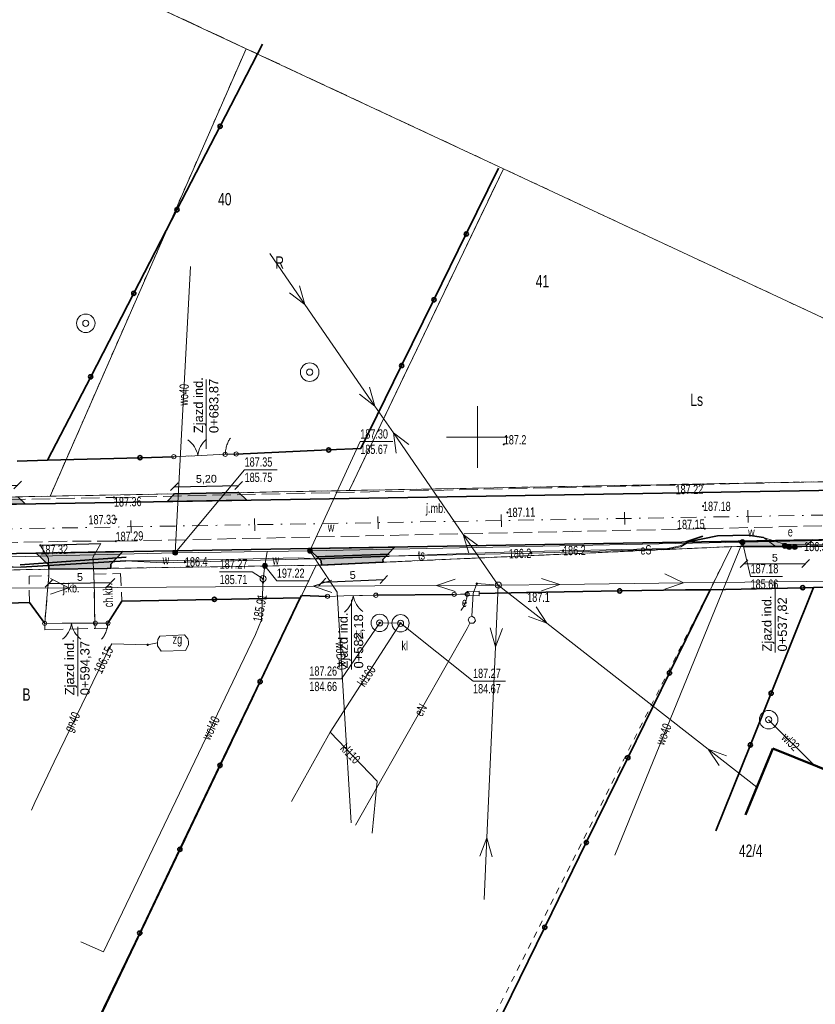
# Model space of a CAD drawing. Header units: millimetres. Extents: x 1024 to 29474, y -14562 to 6512.
# Tile 67 of 83: x 26180 to 26245, y 3019 to 3099. Entities that reach past the tile are written whole.
import ezdxf
from ezdxf.enums import TextEntityAlignment as Align

# ---------------------------------------------------------------- set-up
doc = ezdxf.new("R2010")
doc.units = ezdxf.units.MM
for name, pattern in [('1', [0]), ('2_OTKC', [1.5, 1, -0.5]), ('2_OTKJ', [2, 1.5, -0.5]), ('2_OTKK', [0]), ('3_EGBU_A', [0]), ('4_SUEP_A', [0]), ('4_SUES', [0]), ('4_SUGP', [0]), ('4_SUGV', [0]), ('4_SUKM', [0]), ('4_SUKP', [0]), ('4_SULO', [0]), ('4_SUTP_A', [0]), ('4_SUWP', [0]), ('DASHDOT', [25.4, 12.7, -6.35, 0, -6.35]), ('EGDE', [0]), ('EGKK', [2, 1.5, -0.5]), ('EGUG', [1, 0.5, -0.5])]:
    doc.linetypes.add(name, pattern=pattern)
for name, color, linetype, lineweight in [('D.O. Kilometraż', 250, 'Continuous', 20), ('D.O. Kr 15x30', 7, 'Continuous', 35), ('D.O. ob 8x30', 4, 'Continuous', 25), ('D.O. opornik 12x25', 1, 'Continuous', 35), ('D.O. oś pikieta', 250, 'DASHDOT', 20), ('D.O. wymiarowanie', 7, 'Continuous', 15), ('Dzialki', 7, 'EGDE', 18), ('EGBB_L_0', 7, '3_EGBU_A', 50), ('Kontury', 3, 'EGKK', 18), ('Numery_dzialek', 7, 'Continuous', 9), ('Numery_uzytkow', 3, 'Continuous', 9), ('OTK_E_T_0', 7, 'Continuous', 0), ('OTK_E_T_1', 7, 'Continuous', 0), ('OTK_L_0', 7, '2_OTKJ', 18), ('OTK_L_1', 7, '2_OTKK', 25), ('OTK_L_2', 7, '2_OTKC', 18), ('OTO_L_0', 7, 'Continuous', 35), ('OTO_L_1', 7, 'Continuous', 18), ('OTO_L_2', 7, 'Continuous', 18), ('OTR_T_0', 7, 'Continuous', 18), ('OTR_T_1', 7, 'Continuous', 18), ('Podzial_sekcyjny_krzyze', 7, '1', 18), ('SUE_E_T_1', 1, 'Continuous', 0), ('SUE_E_T_3', 1, 'Continuous', 0), ('SUE_L_1', 1, '4_SUES', 18), ('SUE_T_6', 1, 'Continuous', 18), ('SUEP_E_T_0', 1, 'Continuous', 0), ('SUEP_L_0', 1, '4_SUEP_A', 18), ('SUER_T_0', 1, 'Continuous', 18), ('SUG_E_T_3', 52, 'Continuous', 0), ('SUG_L_3', 52, '4_SUGV', 18), ('SUGP_E_T_0', 52, 'Continuous', 0), ('SUGP_L_0', 52, '4_SUGP', 18), ('SUGR_T_0', 52, 'Continuous', 18), ('SUK_E_T_2', 34, 'Continuous', 0), ('SUK_L_3', 34, '4_SUKM', 18), ('SUKP_E_T_0', 34, 'Continuous', 0), ('SUKP_L_0', 34, '4_SUKP', 18), ('SUKR_T_0', 34, 'Continuous', 18), ('SUL_L_1', 7, '4_SULO', 35), ('SUP_T_0', 7, 'Continuous', 18), ('SUP_T_2', 7, 'Continuous', 18), ('SUP_T_4', 7, 'Continuous', 18), ('SUTP_E_T_0', 30, 'Continuous', 0), ('SUTP_L_0', 30, '4_SUTP_A', 18), ('SUTR_T_0', 30, 'Continuous', 18), ('SUW_E_T_2', 5, 'Continuous', 0), ('SUW_T_3', 5, 'Continuous', 18), ('SUW_T_5', 5, 'Continuous', 18), ('SUWP_E_T_0', 5, 'Continuous', 0), ('SUWP_L_0', 5, '4_SUWP', 18), ('SUWR_T_0', 5, 'Continuous', 18), ('Uzytki', 3, 'EGUG', 18)]:
    doc.layers.add(name, color=color, linetype=linetype, lineweight=lineweight)
doc.layers.add('D.O. kresk zjazd', color=7, linetype='Continuous', lineweight=18, true_color=0xfacfb6)
doc.styles.get("Standard").update_dxf_attribs({"font": 'arial.ttf'})
doc.dimstyles.new('ISO-25', dxfattribs={"dimscale": 0.25, "dimtxt": 2.5, "dimasz": 2.5, "dimexe": 1.25, "dimexo": 0.625, "dimtad": 1, "dimtxsty": 'Standard', "dimblk": 'OBLIQUE', "dimcen": 2.5, "dimse1": 1, "dimse2": 1, "dimadec": 0, "dimazin": 0, "dimtfac": 1, "dimtmove": 0, "dimatfit": 3, "dimfxl": 1, "dimarcsym": 0})

# ---------------------------------------------------------------- blocks, each defined once
blk = doc.blocks.new('_Oblique')
at = {"color": 0, "linetype": 'ByBlock', "lineweight": -2}
blk.add_line((-0.5, -0.5), (0.5, 0.5), dxfattribs=at)
blk = doc.blocks.new('*D183')
at = {"layer": 'D.O. wymiarowanie', "color": 0, "lineweight": -2}
blk.add_line((26174.493, 3060.758), (26179.905, 3060.859), dxfattribs=at)
at = {"layer": 'Defpoints', "color": 0}
for p in [(26179.905, 3060.859), (26174.511, 3059.802), (26179.923, 3059.903)]:
    blk.add_point(p, dxfattribs=at)
at = {"layer": 'D.O. wymiarowanie', "color": 0, "lineweight": -2, "xscale": 0.625, "yscale": 0.625, "zscale": 0.625}
for p, rotation in [((26179.905, 3060.859), 1.074570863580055), ((26174.493, 3060.758), 181.07457086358)]:
    blk.add_blockref('_Oblique', p, dxfattribs=dict(at, rotation=rotation))
at = {"layer": 'D.O. wymiarowanie', "color": 0, "insert": (26177.189, 3061.34), "char_height": 0.625, "attachment_point": 5, "rotation": 1.07457}
blk.add_mtext('5,40', dxfattribs=at)
blk = doc.blocks.new('*D184')
at = {"layer": 'D.O. wymiarowanie', "color": 0, "lineweight": -2}
blk.add_line((26182.452, 3052.888), (26187.47, 3052.962), dxfattribs=at)
at = {"layer": 'Defpoints', "color": 0}
for p in [(26182.435, 3054.031), (26187.453, 3054.106), (26187.47, 3052.962)]:
    blk.add_point(p, dxfattribs=at)
at = {"layer": 'D.O. wymiarowanie', "color": 0, "lineweight": -2, "xscale": 0.625, "yscale": 0.625, "zscale": 0.625}
for p, rotation in [((26182.452, 3052.888), 180.8492481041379), ((26187.47, 3052.962), 0.8492481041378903)]:
    blk.add_blockref('_Oblique', p, dxfattribs=dict(at, rotation=rotation))
at = {"layer": 'D.O. wymiarowanie', "color": 0, "insert": (26184.954, 3053.399), "char_height": 0.625, "attachment_point": 5, "rotation": 0.84925}
blk.add_mtext('5', dxfattribs=at)
blk = doc.blocks.new('*D185')
at = {"layer": 'D.O. wymiarowanie', "color": 0, "lineweight": -2}
blk.add_line((26192.607, 3060.721), (26197.81, 3060.82), dxfattribs=at)
at = {"layer": 'Defpoints', "color": 0}
for p in [(26197.81, 3060.82), (26192.618, 3060.144), (26197.821, 3060.243)]:
    blk.add_point(p, dxfattribs=at)
at = {"layer": 'D.O. wymiarowanie', "color": 0, "lineweight": -2, "xscale": 0.625, "yscale": 0.625, "zscale": 0.625}
for p, rotation in [((26197.81, 3060.82), 1.087614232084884), ((26192.607, 3060.721), 181.0876142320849)]:
    blk.add_blockref('_Oblique', p, dxfattribs=dict(at, rotation=rotation))
at = {"layer": 'D.O. wymiarowanie', "color": 0, "insert": (26195.198, 3061.302), "char_height": 0.625, "attachment_point": 5, "rotation": 1.08761}
blk.add_mtext('5,20', dxfattribs=at)
blk = doc.blocks.new('*D186')
at = {"layer": 'D.O. wymiarowanie', "color": 0, "lineweight": -2}
blk.add_line((26238.764, 3054.474), (26243.772, 3054.497), dxfattribs=at)
at = {"layer": 'Defpoints', "color": 0}
for p in [(26238.757, 3055.867), (26243.765, 3055.891), (26243.772, 3054.497)]:
    blk.add_point(p, dxfattribs=at)
at = {"layer": 'D.O. wymiarowanie', "color": 0, "lineweight": -2, "xscale": 0.625, "yscale": 0.625, "zscale": 0.625}
for p, rotation in [((26238.764, 3054.474), 180.2702611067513), ((26243.772, 3054.497), 0.2702611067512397)]:
    blk.add_blockref('_Oblique', p, dxfattribs=dict(at, rotation=rotation))
at = {"layer": 'D.O. wymiarowanie', "color": 0, "insert": (26241.266, 3054.96), "char_height": 0.625, "attachment_point": 5, "rotation": 0.27026}
blk.add_mtext('5', dxfattribs=at)
blk = doc.blocks.new('2_OTRN')
at = {"linetype": 'Continuous'}
blk.add_circle((0, 0), 0.045, dxfattribs=at)
blk = doc.blocks.new('2_OTRS')
at = {"linetype": 'Continuous'}
blk.add_circle((0, 0), 0.045, dxfattribs=at)
blk = doc.blocks.new('4_SUEU')
at = {"linetype": 'Continuous'}
for radius in [0.2, 0.175, 0.15, 0.125, 0.1, 0.075, 0.05, 0.025, 0.00715]:
    blk.add_circle((0, 0), radius, dxfattribs=at)
blk = doc.blocks.new('4_SUPS')
at = {"linetype": 'Continuous'}
blk.add_circle((0, 0), 0.0625, dxfattribs=at)
blk = doc.blocks.new('4_SUPP')
at = {"linetype": 'Continuous'}
blk.add_circle((0, 0), 0.25, dxfattribs=at)
blk = doc.blocks.new('4_SUPK')
at = {"linetype": 'Continuous'}
blk.add_circle((0, 0), 0.25, dxfattribs=at)
blk = doc.blocks.new('4_SUPW')
at = {"linetype": 'Continuous'}
blk.add_circle((0, 0), 0.25, dxfattribs=at)
blk = doc.blocks.new('4_SUWS')
at = {"linetype": 'Continuous'}
for radius in [0.75, 0.25]:
    blk.add_circle((0, 0), radius, dxfattribs=at)
blk = doc.blocks.new('4_SUWW')
at = {"linetype": 'Continuous'}
for radius in [0.2, 0.175, 0.15, 0.125, 0.1, 0.075, 0.05, 0.025, 0.00715]:
    blk.add_circle((0, 0), radius, dxfattribs=at)
blk = doc.blocks.new('Wykno-Rudnik')
at = {"layer": 'Dzialki'}
for p, q in [((5045.382, 3096.232), (5017.572, 3109.212)), ((5029.492, 3059.952), (5045.382, 3096.232)), ((5066.222, 3086.502), (5045.382, 3096.232)), ((5066.222, 3086.502), (5053.722, 3060.412)), ((5113.332, 3064.502), (5066.222, 3086.502)), ((5053.722, 3060.412), (5119.152, 3061.632)), ((5029.492, 3059.952), (5053.722, 3060.412)), ((4993.772, 3059.282), (5029.492, 3059.952)), ((5084.712, 3055.862), (5051.052, 3054.352)), ((5059.462, 3004.442), (5084.712, 3055.862)), ((5084.712, 3055.862), (5118.632, 3056.022)), ((4996.042, 2939.172), (5051.052, 3054.352)), ((5051.052, 3054.352), (5024.742, 3053.962))]:
    blk.add_line(p, q, dxfattribs=at)
at = {"layer": 'EGBB_L_0', "linetype": '3_EGBU_A'}
for p, q in [((5088.051, 3039.494), (5085.836, 3034.121)), ((5098.466, 3035.284), (5088.051, 3039.494))]:
    blk.add_line(p, q, dxfattribs=at)
at = {"layer": 'Kontury'}
for p, q in [((5045.382, 3096.232), (5017.572, 3109.212)), ((5066.222, 3086.502), (5045.382, 3096.232)), ((5053.722, 3060.412), (5066.222, 3086.502)), ((5029.492, 3059.952), (5053.722, 3060.412)), ((4993.772, 3059.282), (5029.492, 3059.952)), ((5084.712, 3055.862), (5051.052, 3054.352)), ((5118.632, 3056.022), (5084.712, 3055.862)), ((5051.052, 3054.352), (5031.752, 3013.932))]:
    blk.add_line(p, q, dxfattribs=at)
at = {"layer": 'OTK_L_0', "linetype": '2_OTKJ'}
for p, q in [((5115.31, 3061.673), (5082.412, 3060.902)), ((5034.652, 3059.852), (5082.412, 3060.902)), ((5022.008, 3059.585), (5034.652, 3059.852)), ((5082.542, 3057.322), (5115.302, 3058.098)), ((5082.542, 3057.322), (5034.812, 3056.302)), ((5030.872, 3056.302), (5022.075, 3056.089)), ((5034.812, 3056.302), (5030.872, 3056.302)), ((5028.692, 3055.972), (5033.602, 3056.112)), ((5028.692, 3055.972), (5029.352, 3054.902)), ((5032.952, 3054.982), (5033.602, 3056.112)), ((5029.352, 3054.902), (5029.392, 3053.502)), ((5033.042, 3053.632), (5032.952, 3054.982)), ((5029.392, 3053.502), (5029.052, 3049.642)), ((5033.122, 3049.662), (5033.042, 3053.632)), ((5029.052, 3049.642), (5029.062, 3049.132)), ((5029.062, 3049.132), (5033.132, 3049.232)), ((5033.132, 3049.232), (5033.122, 3049.662))]:
    blk.add_line(p, q, dxfattribs=at)
at = {"layer": 'OTK_L_1', "linetype": '2_OTKK'}
blk.add_line((5028.692, 3055.972), (5033.602, 3056.112), dxfattribs=at)
at = {"layer": 'OTK_L_2', "linetype": '2_OTKC'}
for p, q in [((5027.802, 3053.462), (5029.392, 3053.502)), ((5027.812, 3051.322), (5027.802, 3053.462)), ((5029.392, 3053.502), (5029.052, 3049.642)), ((5033.042, 3053.632), (5035.202, 3053.682)), ((5033.122, 3049.662), (5033.042, 3053.632)), ((5035.202, 3053.682), (5035.312, 3051.442)), ((5029.052, 3049.642), (5027.812, 3051.322)), ((5034.182, 3049.662), (5035.312, 3051.442)), ((5033.132, 3049.232), (5033.122, 3049.662)), ((5033.132, 3049.232), (5034.152, 3049.262)), ((5034.182, 3049.662), (5034.152, 3049.262))]:
    blk.add_line(p, q, dxfattribs=at)
at = {"layer": 'OTO_L_0'}
for p, q in [((5046.71, 3096.605), (5043.268, 3089.941)), ((5043.268, 3089.941), (5039.772, 3083.172)), ((5063.221, 3081.211), (5065.841, 3086.544)), ((5039.772, 3083.172), (5036.275, 3076.402)), ((5060.6, 3075.877), (5063.221, 3081.211)), ((5036.275, 3076.402), (5032.779, 3069.632)), ((5057.98, 3070.544), (5060.6, 3075.877)), ((5054.672, 3063.812), (5057.98, 3070.544)), ((5032.779, 3069.632), (5029.282, 3062.862)), ((5044.572, 3063.372), (5052.065, 3063.699)), ((5052.065, 3063.699), (5054.672, 3063.812)), ((5026.832, 3062.802), (5029.282, 3062.862)), ((5029.282, 3062.862), (5036.779, 3063.075)), ((5036.779, 3063.075), (5039.512, 3063.152)), ((5075.653, 3052.274), (5080.972, 3052.372)), ((5082.982, 3052.362), (5079.682, 3045.627)), ((5080.972, 3052.372), (5082.982, 3052.362)), ((5082.982, 3052.362), (5090.48, 3052.533)), ((5089.601, 3048.175), (5091.357, 3052.553)), ((5090.48, 3052.533), (5091.357, 3052.553)), ((5091.357, 3052.553), (5098.855, 3052.724)), ((5035.312, 3051.442), (5042.811, 3051.588)), ((5042.811, 3051.588), (5049.762, 3051.722)), ((5046.51, 3044.925), (5049.762, 3051.722)), ((5049.762, 3051.722), (5049.852, 3051.912)), ((5049.852, 3051.912), (5051.972, 3051.832)), ((5055.892, 3051.922), (5062.232, 3051.992)), ((5064.272, 3052.063), (5068.154, 3052.135)), ((5068.154, 3052.135), (5075.653, 3052.274)), ((5023.592, 3051.222), (5027.812, 3051.322)), ((5027.812, 3051.322), (5029.052, 3049.642)), ((5034.182, 3049.662), (5035.312, 3051.442)), ((5087.92, 3043.982), (5089.601, 3048.175)), ((5079.682, 3045.627), (5076.314, 3038.753)), ((5043.259, 3038.127), (5046.51, 3044.925)), ((5086.239, 3039.79), (5087.92, 3043.982)), ((5083.448, 3032.829), (5086.239, 3039.79)), ((5076.314, 3038.753), (5072.946, 3031.879)), ((5040.007, 3031.329), (5043.259, 3038.127)), ((5072.946, 3031.879), (5069.578, 3025.005)), ((5036.755, 3024.531), (5040.007, 3031.329)), ((5033.503, 3017.734), (5036.755, 3024.531)), ((5069.578, 3025.005), (5066.21, 3018.132))]:
    blk.add_line(p, q, dxfattribs=at)
for centre in [(5043.268, 3089.941), (5039.772, 3083.172), (5063.221, 3081.211), (5036.275, 3076.402), (5060.6, 3075.877), (5057.98, 3070.544), (5032.779, 3069.632), (5052.065, 3063.699), (5036.779, 3063.075), (5075.653, 3052.274), (5090.48, 3052.533), (5042.811, 3051.588), (5079.682, 3045.627), (5046.51, 3044.925), (5087.92, 3043.982), (5086.239, 3039.79), (5076.314, 3038.753), (5043.259, 3038.127), (5072.946, 3031.879), (5040.007, 3031.329), (5069.578, 3025.005), (5036.755, 3024.531)]:
    blk.add_circle(centre, 0.17, dxfattribs=at)
at = {"layer": 'OTO_L_1'}
for p, q in [((5039.512, 3063.152), (5040.973, 3063.222)), ((5040.723, 3063.21), (5042.222, 3063.282)), ((5042.222, 3063.282), (5043.682, 3063.352)), ((5053.308, 3051.863), (5051.972, 3051.832)), ((5054.807, 3051.897), (5053.308, 3051.863)), ((5055.892, 3051.922), (5054.557, 3051.892)), ((5030.477, 3049.649), (5029.052, 3049.642)), ((5031.977, 3049.657), (5030.477, 3049.649)), ((5033.152, 3049.662), (5031.727, 3049.655))]:
    blk.add_line(p, q, dxfattribs=at)
for centre in [(5043.682, 3063.352), (5039.512, 3063.152), (5051.972, 3051.832), (5055.892, 3051.922), (5029.052, 3049.642), (5033.152, 3049.662)]:
    blk.add_circle(centre, 0.17, dxfattribs=at)
for centre, start, end in [((5039.507, 3062.875), 10.69035, 54.76472), ((5043.464, 3063.065), 130.72707, 174.80144), ((5052.071, 3052.111), 309.29641, 353.37078), ((5056.031, 3052.202), 189.25969, 233.33406), ((5029.245, 3049.92), 308.26066, 352.33504), ((5033.207, 3049.939), 188.22394, 232.29831)]:
    blk.add_arc(centre, 2, start, end, dxfattribs=at)
at = {"layer": 'OTO_L_2'}
for p, q in [((5043.854, 3064.186), (5043.887, 3064.277)), ((5043.887, 3064.277), (5043.921, 3064.348)), ((5043.921, 3064.348), (5043.955, 3064.429)), ((5043.955, 3064.429), (5043.995, 3064.5)), ((5043.995, 3064.5), (5044.035, 3064.571)), ((5044.035, 3064.571), (5044.081, 3064.642)), ((5044.081, 3064.642), (5044.098, 3064.662)), ((5043.692, 3063.453), (5043.702, 3063.553)), ((5043.702, 3063.553), (5043.711, 3063.643)), ((5043.711, 3063.643), (5043.733, 3063.744)), ((5043.733, 3063.744), (5043.749, 3063.834)), ((5043.749, 3063.834), (5043.77, 3063.924)), ((5043.77, 3063.924), (5043.798, 3064.015)), ((5043.798, 3064.015), (5043.82, 3064.106)), ((5043.82, 3064.106), (5043.854, 3064.186)), ((5043.682, 3063.352), (5043.692, 3063.453)), ((5043.682, 3063.352), (5044.127, 3063.362)), ((5044.127, 3063.362), (5044.572, 3063.372)), ((5062.761, 3052.002), (5062.232, 3051.992)), ((5063.289, 3052.011), (5062.761, 3052.002)), ((5063.206, 3051.53), (5063.18, 3051.439)), ((5063.226, 3051.62), (5063.206, 3051.53)), ((5063.252, 3051.721), (5063.226, 3051.62)), ((5063.264, 3051.811), (5063.252, 3051.721)), ((5063.277, 3051.911), (5063.264, 3051.811)), ((5063.289, 3052.011), (5063.277, 3051.911)), ((5062.805, 3050.722), (5062.784, 3050.702)), ((5062.86, 3050.793), (5062.805, 3050.722)), ((5062.908, 3050.864), (5062.86, 3050.793)), ((5062.956, 3050.935), (5062.908, 3050.864)), ((5062.997, 3051.016), (5062.956, 3050.935)), ((5063.038, 3051.087), (5062.997, 3051.016)), ((5063.079, 3051.177), (5063.038, 3051.087)), ((5063.119, 3051.258), (5063.079, 3051.177)), ((5063.146, 3051.349), (5063.119, 3051.258)), ((5063.18, 3051.439), (5063.146, 3051.349)), ((5033.667, 3049.662), (5033.152, 3049.662)), ((5034.182, 3049.662), (5033.667, 3049.662)), ((5034.093, 3049.182), (5034.066, 3049.092)), ((5034.114, 3049.272), (5034.093, 3049.182)), ((5034.141, 3049.372), (5034.114, 3049.272)), ((5034.155, 3049.462), (5034.141, 3049.372)), ((5034.169, 3049.562), (5034.155, 3049.462)), ((5034.182, 3049.662), (5034.169, 3049.562)), ((5033.688, 3048.382), (5033.667, 3048.362)), ((5033.743, 3048.452), (5033.688, 3048.382)), ((5033.791, 3048.522), (5033.743, 3048.452)), ((5033.839, 3048.592), (5033.791, 3048.522)), ((5033.88, 3048.672), (5033.839, 3048.592)), ((5033.921, 3048.742), (5033.88, 3048.672)), ((5033.963, 3048.832), (5033.921, 3048.742)), ((5034.004, 3048.912), (5033.963, 3048.832)), ((5034.031, 3049.002), (5034.004, 3048.912)), ((5034.066, 3049.092), (5034.031, 3049.002))]:
    blk.add_line(p, q, dxfattribs=at)
for centre in [(5043.682, 3063.352), (5044.572, 3063.372), (5062.232, 3051.992), (5063.289, 3052.011), (5033.152, 3049.662), (5034.182, 3049.662)]:
    blk.add_circle(centre, 0.17, dxfattribs=at)
at = {"layer": 'Podzial_sekcyjny_krzyze'}
for p, q in [((5064.122, 3062.242), (5064.122, 3067.242)), ((5061.622, 3064.742), (5066.622, 3064.742))]:
    blk.add_line(p, q, dxfattribs=at)
at = {"layer": 'SUE_L_1', "linetype": '4_SUES'}
for p, q in [((5063.282, 3052.232), (5064.272, 3052.252)), ((5063.292, 3051.902), (5063.282, 3052.232)), ((5064.272, 3051.872), (5063.292, 3051.902)), ((5064.272, 3052.252), (5064.272, 3051.872))]:
    blk.add_line(p, q, dxfattribs=at)
at = {"layer": 'SUEP_L_0', "linetype": '4_SUEP_A'}
for p, q in [((5050.146, 3075.499), (5047.31, 3079.618)), ((5048.883, 3076.451), (5050.146, 3075.499)), ((5050.146, 3075.499), (5049.707, 3077.018)), ((5055.816, 3067.262), (5050.146, 3075.499)), ((5055.816, 3067.262), (5055.377, 3068.781)), ((5054.554, 3068.214), (5055.816, 3067.262)), ((5057.307, 3065.098), (5055.816, 3067.262)), ((5062.977, 3056.861), (5057.307, 3065.098)), ((5057.539, 3063.437), (5057.307, 3065.098)), ((5057.307, 3065.098), (5058.569, 3064.146)), ((5065.812, 3052.742), (5062.977, 3056.861)), ((5063.416, 3055.342), (5062.977, 3056.861)), ((5062.977, 3056.861), (5064.24, 3055.909)), ((5081.332, 3056.282), (5083.572, 3056.732)), ((5083.572, 3056.732), (5086.072, 3056.802)), ((5086.072, 3056.802), (5087.312, 3056.602)), ((5087.312, 3056.602), (5088.332, 3055.852)), ((5068.493, 3055.334), (5079.512, 3055.652)), ((5079.512, 3055.652), (5080.592, 3055.852)), ((5080.592, 3055.852), (5081.332, 3056.282)), ((5088.332, 3055.852), (5089.032, 3055.922)), ((5089.392, 3055.832), (5088.332, 3055.852)), ((5088.332, 3055.852), (5089.842, 3055.832)), ((5089.032, 3055.922), (5090.992, 3055.882)), ((5090.992, 3055.882), (5089.392, 3055.832)), ((5089.842, 3055.832), (5090.992, 3055.882)), ((5090.992, 3055.882), (5095.912, 3055.762)), ((5027.112, 3054.192), (5035.632, 3054.712)), ((5035.632, 3054.712), (5038.582, 3054.562)), ((5040.416, 3054.611), (5049.582, 3054.852)), ((5049.582, 3054.852), (5051.042, 3054.882)), ((5051.042, 3054.882), (5056.962, 3055.082)), ((5056.962, 3055.082), (5064.718, 3055.244)), ((5064.718, 3055.244), (5068.493, 3055.334)), ((5024.982, 3054.132), (5027.112, 3054.192)), ((5038.582, 3054.562), (5040.416, 3054.611)), ((5029.516, 3053.268), (5031.02, 3052.527)), ((5052.31, 3053.159), (5050.813, 3052.65)), ((5062.309, 3053.221), (5060.812, 3052.711)), ((5069.306, 3053.285), (5070.812, 3052.803)), ((5079.302, 3053.657), (5080.811, 3052.925)), ((5080.811, 3052.925), (5099.085, 3053.149)), ((5021.02, 3052.465), (5031.02, 3052.527)), ((5031.02, 3052.527), (5029.523, 3052.018)), ((5031.02, 3052.527), (5050.813, 3052.65)), ((5050.813, 3052.65), (5060.812, 3052.711)), ((5050.813, 3052.65), (5052.316, 3052.159)), ((5060.812, 3052.711), (5065.812, 3052.742)), ((5060.812, 3052.711), (5062.316, 3052.221)), ((5063.777, 3052.052), (5064.076, 3052.87)), ((5064.076, 3052.87), (5065.812, 3052.742)), ((5065.587, 3047.747), (5065.812, 3052.742)), ((5065.812, 3052.742), (5070.812, 3052.803)), ((5065.812, 3052.742), (5069.752, 3049.664)), ((5070.812, 3052.803), (5069.318, 3052.285)), ((5070.812, 3052.803), (5080.811, 3052.925)), ((5080.811, 3052.925), (5079.317, 3052.407)), ((5063.777, 3052.052), (5063.675, 3050.219)), ((5068.878, 3050.981), (5069.752, 3049.664)), ((5063.445, 3050.13), (5063.364, 3049.893)), ((5063.675, 3050.219), (5063.445, 3050.13)), ((5063.675, 3050.219), (5063.897, 3050.102)), ((5063.897, 3050.102), (5063.952, 3049.858)), ((5069.752, 3049.664), (5068.262, 3050.193)), ((5063.28, 3049.229), (5054.241, 3033.289)), ((5063.514, 3049.656), (5063.28, 3049.229)), ((5063.364, 3049.893), (5063.514, 3049.656)), ((5063.804, 3049.657), (5063.514, 3049.656)), ((5063.952, 3049.858), (5063.804, 3049.657)), ((5065.155, 3049.268), (5065.587, 3047.747)), ((5065.587, 3047.747), (5066.154, 3049.223)), ((5069.752, 3049.664), (5082.826, 3039.448)), ((5064.888, 3032.244), (5065.587, 3047.747)), ((5082.826, 3039.448), (5086.766, 3036.369)), ((5084.316, 3038.918), (5082.826, 3039.448)), ((5082.826, 3039.448), (5083.7, 3038.13)), ((5064.32, 3030.768), (5064.888, 3032.244)), ((5064.662, 3027.249), (5064.888, 3032.244)), ((5064.888, 3032.244), (5065.319, 3030.723))]:
    blk.add_line(p, q, dxfattribs=at)
at = {"layer": 'SUG_L_3', "linetype": '4_SUGV'}
for p, q in [((5038.182, 3048.052), (5038.232, 3048.342)), ((5038.232, 3048.342), (5038.392, 3048.602)), ((5038.392, 3048.602), (5040.372, 3048.712)), ((5040.372, 3048.712), (5040.642, 3048.392)), ((5040.642, 3048.392), (5040.712, 3048.172)), ((5038.202, 3047.832), (5038.182, 3048.052)), ((5038.482, 3047.402), (5038.202, 3047.832)), ((5040.712, 3047.892), (5040.472, 3047.432)), ((5040.712, 3048.172), (5040.712, 3047.892)), ((5040.472, 3047.432), (5038.482, 3047.402))]:
    blk.add_line(p, q, dxfattribs=at)
at = {"layer": 'SUGP_L_0', "linetype": '4_SUGP'}
for p, q in [((5034.302, 3047.672), (5029.832, 3038.432)), ((5034.482, 3047.972), (5034.302, 3047.672)), ((5037.392, 3047.902), (5034.482, 3047.972)), ((5038.182, 3048.052), (5037.392, 3047.902)), ((5029.832, 3038.432), (5028.242, 3035.122)), ((5028.242, 3035.122), (5027.971, 3034.49))]:
    blk.add_line(p, q, dxfattribs=at)
at = {"layer": 'SUK_L_3', "linetype": '4_SUKM'}
for centre in [(5056.199, 3049.682), (5057.889, 3049.653)]:
    blk.add_circle(centre, 0.7, dxfattribs=at)
at = {"layer": 'SUKP_L_0', "linetype": '4_SUKP'}
for p, q in [((5057.889, 3049.653), (5052.177, 3040.827)), ((5056.199, 3049.682), (5057.889, 3049.653)), ((5052.177, 3040.827), (5049.049, 3035.213)), ((5056.002, 3036.841), (5052.177, 3040.827)), ((5055.579, 3032.638), (5056.002, 3036.841))]:
    blk.add_line(p, q, dxfattribs=at)
at = {"layer": 'SUKR_T_0', "linetype": 'Continuous', "lineweight": 0}
for p, q in [((5056.199, 3049.682), (5053.108, 3045.154)), ((5057.889, 3049.653), (5063.767, 3044.971)), ((5050.502, 3045.154), (5053.108, 3045.154)), ((5063.767, 3044.971), (5066.399, 3044.971))]:
    blk.add_line(p, q, dxfattribs=at)
at = {"layer": 'SUL_L_1', "linetype": '4_SULO'}
for p, q in [((5080.922, 3056.232), (5082.392, 3056.722)), ((5081.332, 3056.282), (5083.572, 3056.732)), ((5083.572, 3056.732), (5086.072, 3056.802)), ((5086.072, 3056.802), (5087.312, 3056.602)), ((5027.052, 3054.392), (5035.662, 3055.012)), ((5035.632, 3054.712), (5027.112, 3054.192)), ((5056.972, 3055.252), (5051.022, 3055.042)), ((5056.962, 3055.082), (5051.042, 3054.882))]:
    blk.add_line(p, q, dxfattribs=at)
at = {"layer": 'SUTP_L_0', "linetype": '4_SUTP_A'}
for p, q in [((5081.332, 3056.282), (5083.572, 3056.732)), ((5083.572, 3056.732), (5086.072, 3056.802)), ((5086.072, 3056.802), (5087.312, 3056.602)), ((5087.312, 3056.602), (5088.972, 3056.052)), ((5067.072, 3055.452), (5079.512, 3055.712)), ((5079.512, 3055.712), (5080.552, 3055.932)), ((5080.552, 3055.932), (5081.332, 3056.282)), ((5088.972, 3056.052), (5090.992, 3056.012)), ((5090.992, 3056.012), (5095.872, 3056.002)), ((5027.112, 3054.192), (5035.632, 3054.712)), ((5035.632, 3054.712), (5038.632, 3054.722)), ((5038.632, 3054.722), (5049.602, 3054.962)), ((5049.602, 3054.962), (5051.042, 3054.882)), ((5051.042, 3054.882), (5056.962, 3055.082)), ((5056.962, 3055.082), (5067.072, 3055.452)), ((5025.242, 3054.272), (5027.112, 3054.192))]:
    blk.add_line(p, q, dxfattribs=at)
at = {"layer": 'SUWP_L_0', "linetype": '4_SUWP'}
for p, q in [((5039.632, 3055.372), (5040.872, 3078.582)), ((5125.032, 3057.072), (5085.594, 3056.232)), ((5050.552, 3055.532), (5047.072, 3055.481)), ((5085.594, 3056.232), (5050.552, 3055.532)), ((5050.552, 3055.532), (5052.762, 3052.172)), ((5085.594, 3056.232), (5075.262, 3030.862)), ((5039.632, 3055.372), (5002.012, 3054.402)), ((5047.072, 3055.481), (5039.632, 3055.372)), ((5046.903, 3054.309), (5047.072, 3055.481)), ((5046.752, 3053.262), (5046.903, 3054.309)), ((5046.612, 3049.942), (5046.752, 3053.262)), ((5052.762, 3052.172), (5053.882, 3033.463)), ((5046.142, 3048.732), (5046.612, 3049.942)), ((5033.832, 3023.012), (5046.142, 3048.732)), ((5087.719, 3041.834), (5091.433, 3038.127)), ((5031.991, 3023.832), (5033.832, 3023.012))]:
    blk.add_line(p, q, dxfattribs=at)
at = {"layer": 'SUWR_T_0', "linetype": 'Continuous', "lineweight": 0}
for p, q in [((5050.552, 3055.532), (5054.626, 3064.377)), ((5054.626, 3064.377), (5057.259, 3064.377)), ((5039.632, 3055.372), (5045.255, 3062.103)), ((5045.255, 3062.103), (5047.888, 3062.103)), ((5085.594, 3056.232), (5086.259, 3053.451)), ((5046.902, 3054.302), (5047.868, 3053.085)), ((5043.232, 3053.826), (5045.865, 3053.826)), ((5046.752, 3053.262), (5045.865, 3053.826)), ((5086.259, 3053.451), (5088.838, 3053.451)), ((5047.868, 3053.085), (5050.473, 3053.085))]:
    blk.add_line(p, q, dxfattribs=at)
at = {"layer": 'Uzytki'}
for p, q in [((5017.572, 3109.212), (5045.382, 3096.232)), ((5045.382, 3096.232), (5037.112, 3077.362)), ((5066.222, 3086.502), (5045.382, 3096.232)), ((5066.222, 3086.502), (5053.722, 3060.412)), ((5113.332, 3064.502), (5066.222, 3086.502)), ((5037.112, 3077.362), (5029.492, 3059.952)), ((5053.722, 3060.412), (5119.152, 3061.632)), ((5029.492, 3059.952), (5053.722, 3060.412)), ((4993.772, 3059.282), (5029.492, 3059.952)), ((5051.052, 3054.352), (5084.712, 3055.862)), ((5084.712, 3055.862), (5058.492, 3003.992)), ((5118.632, 3056.022), (5084.712, 3055.862)), ((5051.052, 3054.352), (5024.742, 3053.962)), ((5027.282, 3004.572), (5051.052, 3054.352))]:
    blk.add_line(p, q, dxfattribs=at)
at = {"layer": 'OTR_T_0'}
for p in [(5082.412, 3060.902), (5034.652, 3059.852), (5082.402, 3059.142), (5034.842, 3058.082), (5066.561, 3058.63), (5082.542, 3057.322), (5034.812, 3056.302), (5028.692, 3055.972)]:
    blk.add_blockref('2_OTRS', p, dxfattribs=at)
at = {"layer": 'OTR_T_1'}
for p in [(5066.255, 3064.151), (5068.154, 3052.135)]:
    blk.add_blockref('2_OTRN', p, dxfattribs=at)
at = {"layer": 'SUE_T_6'}
for p in [(5089.032, 3055.922), (5089.392, 3055.832), (5089.842, 3055.832)]:
    blk.add_blockref('4_SUEU', p, dxfattribs=at)
at = {"layer": 'SUER_T_0'}
for p in [(5068.493, 3055.334), (5040.416, 3054.611), (5064.076, 3052.87)]:
    blk.add_blockref('4_SUPS', p, dxfattribs=at)
at = {"layer": 'SUGR_T_0'}
for p in [(5034.302, 3047.672), (5037.392, 3047.902)]:
    blk.add_blockref('4_SUPS', p, dxfattribs=at)
at = {"layer": 'SUKR_T_0'}
for p in [(5056.199, 3049.682), (5057.889, 3049.653)]:
    blk.add_blockref('4_SUPS', p, dxfattribs=at)
at = {"layer": 'SUP_T_0'}
blk.add_blockref('4_SUPK', (5046.752, 3053.262), dxfattribs=at)
at = {"layer": 'SUP_T_2'}
blk.add_blockref('4_SUPP', (5065.812, 3052.742), dxfattribs=at)
at = {"layer": 'SUP_T_4'}
for p in [(5056.199, 3049.682), (5057.889, 3049.653)]:
    blk.add_blockref('4_SUPW', p, dxfattribs=at)
at = {"layer": 'SUTR_T_0'}
blk.add_blockref('4_SUPS', (5071.06, 3055.536), dxfattribs=at)
at = {"layer": 'SUW_T_3'}
for p in [(5032.382, 3073.969), (5050.527, 3070.007), (5087.719, 3041.834)]:
    blk.add_blockref('4_SUWS', p, dxfattribs=at)
at = {"layer": 'SUW_T_5'}
for p in [(5085.594, 3056.232), (5039.632, 3055.372), (5050.552, 3055.532), (5046.903, 3054.309)]:
    blk.add_blockref('4_SUWW', p, dxfattribs=at)
at = {"layer": 'SUWR_T_0'}
for p in [(5085.594, 3056.232), (5050.552, 3055.532), (5039.632, 3055.372), (5046.903, 3054.309), (5046.752, 3053.262), (5046.74, 3052.96)]:
    blk.add_blockref('4_SUPS', p, dxfattribs=at)
at = {"layer": 'Numery_dzialek', "width": 0.7}
for s, p in [('40', (5043.102, 3084.532)), ('41', (5068.842, 3077.882)), ('42/4', (5085.315, 3031.713))]:
    blk.add_text(s, height=1, dxfattribs=at).set_placement(p, align=Align.TOP_LEFT)
at = {"layer": 'Numery_uzytkow', "width": 0.7}
for s, p in [('R', (5047.742, 3079.392)), ('Ls', (5081.372, 3068.272))]:
    blk.add_text(s, height=1, dxfattribs=at).set_placement(p, align=Align.TOP_LEFT)
blk.add_text('B', height=1, dxfattribs=at).set_placement((5027.252, 3043.374))
at = {"layer": 'OTK_E_T_0', "lineweight": 9, "width": 0.7}
blk.add_text('j.mb.', height=0.75, rotation=359.02068, dxfattribs=at).set_placement((5060.75, 3058.877), align=Align.MIDDLE)
blk.add_text('j.kb.', height=0.75, dxfattribs=at).set_placement((5031.199, 3052.431), align=Align.MIDDLE)
at = {"layer": 'OTK_E_T_1', "lineweight": 9, "width": 0.7}
blk.add_text('ch.kb.', height=0.75, rotation=91.68468, dxfattribs=at).set_placement((5034.17, 3051.929), align=Align.MIDDLE)
at = {"layer": 'OTR_T_0', "lineweight": 9, "width": 0.7}
blk.add_text('187.22', height=0.75, rotation=1.16232, dxfattribs=at).set_placement((5082.412, 3060.902), align=Align.TOP_RIGHT)
for s, rotation, p in [('187.36', 1.1232, (5034.652, 3059.852)), ('187.32', 1.63325, (5028.692, 3055.972))]:
    blk.add_text(s, height=0.75, rotation=rotation, dxfattribs=at).set_placement(p, align=Align.TOP_LEFT)
for s, rotation, p in [('187.18', 359.63056, (5082.402, 3059.142)), ('187.11', 0.96693, (5066.561, 3058.63))]:
    blk.add_text(s, height=0.75, rotation=rotation, dxfattribs=at).set_placement(p, align=Align.MIDDLE_LEFT)
blk.add_text('187.33', height=0.75, rotation=1.29617, dxfattribs=at).set_placement((5034.842, 3058.082), align=Align.MIDDLE_RIGHT)
blk.add_text('187.15', height=0.75, rotation=1.01414, dxfattribs=at).set_placement((5082.542, 3057.322), align=Align.RIGHT)
blk.add_text('187.29', height=0.75, rotation=1.74934, dxfattribs=at).set_placement((5034.812, 3056.302))
at = {"layer": 'OTR_T_1', "lineweight": 9, "width": 0.7}
blk.add_text('187.2', height=0.75, dxfattribs=at).set_placement((5066.255, 3064.151))
blk.add_text('187.1', height=0.75, dxfattribs=at).set_placement((5068.154, 3052.135), align=Align.TOP_LEFT)
at = {"layer": 'SUE_E_T_1', "lineweight": 9, "width": 0.7}
blk.add_text('e', height=0.75, dxfattribs=at).set_placement((5063.277, 3051.727), align=Align.TOP_RIGHT)
at = {"layer": 'SUE_E_T_3', "lineweight": 9, "width": 0.7}
blk.add_text('e', height=0.75, dxfattribs=at).set_placement((5089.274, 3056.692))
at = {"layer": 'SUEP_E_T_0', "lineweight": 9, "width": 0.7}
for s, rotation, p in [('eS', 1.65363, (5077.778, 3055.602)), ('eN', 60.44665, (5059.53, 3042.616))]:
    blk.add_text(s, height=0.75, rotation=rotation, dxfattribs=at).set_placement(p, align=Align.MIDDLE)
at = {"layer": 'SUER_T_0', "lineweight": 9, "width": 0.7}
for s, rotation, p in [('186.2', 1.65363, (5068.493, 3055.334)), ('186.3', 358.60282, (5092.435, 3055.847))]:
    blk.add_text(s, height=0.75, rotation=rotation, dxfattribs=at).set_placement(p, align=Align.MIDDLE_RIGHT)
blk.add_text('186.4', height=0.75, rotation=1.51017, dxfattribs=at).set_placement((5040.416, 3054.611), align=Align.MIDDLE_LEFT)
at = {"layer": 'SUG_E_T_3', "lineweight": 9, "width": 0.7}
blk.add_text('zg', height=0.75, dxfattribs=at).set_placement((5039.808, 3048.248), align=Align.MIDDLE)
at = {"layer": 'SUGP_E_T_0', "lineweight": 9, "width": 0.7}
blk.add_text('gn40', height=0.75, rotation=64.18, dxfattribs=at).set_placement((5031.37, 3041.611), align=Align.MIDDLE)
at = {"layer": 'SUGR_T_0', "lineweight": 9, "width": 0.7}
blk.add_text('186.15', height=0.75, rotation=64.18388, dxfattribs=at).set_placement((5034.302, 3047.672), align=Align.MIDDLE_RIGHT)
at = {"layer": 'SUK_E_T_2', "lineweight": 9, "width": 0.7}
blk.add_text('kl', height=0.75, dxfattribs=at).set_placement((5054.775, 3049.04), align=Align.TOP_RIGHT)
blk.add_text('kl', height=0.75, dxfattribs=at).set_placement((5057.967, 3048.209), align=Align.TOP_LEFT)
at = {"layer": 'SUKP_E_T_0', "lineweight": 9, "width": 0.7}
for s, rotation, p in [('kl160', 57.09472, (5055.126, 3045.383)), ('kl110', 313.81175, (5053.844, 3039.09))]:
    blk.add_text(s, height=0.75, rotation=rotation, dxfattribs=at).set_placement(p, align=Align.MIDDLE)
at = {"layer": 'SUKR_T_0', "lineweight": 9, "width": 0.7}
for s, p in [('187.26', (5050.502, 3046.154)), ('187.27', (5063.767, 3045.971)), ('184.66', (5050.502, 3044.904)), ('184.67', (5063.767, 3044.721))]:
    blk.add_text(s, height=0.75, dxfattribs=at).set_placement(p, align=Align.TOP_LEFT)
at = {"layer": 'SUTP_E_T_0', "lineweight": 9, "width": 0.7}
blk.add_text('ts', height=0.75, rotation=2.09593, dxfattribs=at).set_placement((5059.587, 3055.178), align=Align.MIDDLE)
at = {"layer": 'SUTR_T_0', "lineweight": 9, "width": 0.7}
blk.add_text('186.2', height=0.75, rotation=1.19732, dxfattribs=at).set_placement((5071.06, 3055.536), align=Align.MIDDLE_LEFT)
at = {"layer": 'SUW_E_T_2', "lineweight": 9, "width": 0.7}
for p in [(5051.996, 3057.082), (5086.06, 3056.674), (5047.517, 3054.413)]:
    blk.add_text('w', height=0.75, dxfattribs=at).set_placement(p)
blk.add_text('w', height=0.75, dxfattribs=at).set_placement((5039.137, 3055.174), align=Align.TOP_RIGHT)
at = {"layer": 'SUWP_E_T_0', "lineweight": 9, "width": 0.7}
for s, rotation, p in [('wo40', 86.94188, (5040.316, 3068.175)), ('woD40', 273.42418, (5053.071, 3047.012)), ('woI40', 64.42348, (5042.519, 3041.161)), ('wo40', 68.0669, (5079.208, 3040.661)), ('wl32', 315.05872, (5089.512, 3040.044))]:
    blk.add_text(s, height=0.75, rotation=rotation, dxfattribs=at).set_placement(p, align=Align.MIDDLE)
at = {"layer": 'SUWR_T_0', "lineweight": 9, "width": 0.7}
for s, p in [('187.30', (5054.626, 3065.377)), ('185.67', (5054.626, 3064.127)), ('187.35', (5045.255, 3063.103)), ('185.75', (5045.255, 3061.853)), ('187.27', (5043.232, 3054.826)), ('187.18', (5086.259, 3054.451)), ('185.71', (5043.232, 3053.576)), ('185.66', (5086.259, 3053.201))]:
    blk.add_text(s, height=0.75, dxfattribs=at).set_placement(p, align=Align.TOP_LEFT)
blk.add_text('197.22', height=0.75, dxfattribs=at).set_placement((5047.868, 3053.71), align=Align.MIDDLE_LEFT)
blk.add_text('185.91', height=0.75, rotation=79.32204, dxfattribs=at).set_placement((5046.699, 3051.986), align=Align.MIDDLE_RIGHT)
blk = doc.blocks.new('*D194')
at = {"layer": 'D.O. wymiarowanie', "color": 0, "lineweight": -2}
blk.add_line((26204.578, 3052.973), (26209.577, 3053.198), dxfattribs=at)
at = {"layer": 'Defpoints', "color": 0}
for p in [(26204.515, 3054.371), (26209.514, 3054.595), (26209.577, 3053.198)]:
    blk.add_point(p, dxfattribs=at)
at = {"layer": 'D.O. wymiarowanie', "color": 0, "lineweight": -2, "xscale": 0.625, "yscale": 0.625, "zscale": 0.625}
for p, rotation in [((26204.578, 3052.973), 182.568587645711), ((26209.577, 3053.198), 2.568587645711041)]:
    blk.add_blockref('_Oblique', p, dxfattribs=dict(at, rotation=rotation))
at = {"layer": 'D.O. wymiarowanie', "color": 0, "insert": (26207.056, 3053.559), "char_height": 0.625, "attachment_point": 5, "rotation": 2.56859}
blk.add_mtext('5', dxfattribs=at)

msp = doc.modelspace()

# ---------------------------------------------------------------- hatches: boundary and pattern name
at = {"layer": 'D.O. kresk zjazd'}
h = msp.add_hatch(dxfattribs=at)
h.set_pattern_fill('FINETTA', color=256, scale=0.005, angle=90, style=2)
h.set_pattern_definition([(90, (17153.0421, -0.127), (-0.381, 0.381), [0.254, -0.508]), (90, (17152.9151, 0.254), (-0.381, 0.381), [0.254, -0.508]), (180, (17153.0421, 0), (-0.381, -0.381), [0.508, -0.254]), (135, (17153.0421, 0.127), (-0.381, -0.381), [0.179605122, -0.359210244]), (225, (17153.0421, -0.127), (0.381, -0.381), [0.179605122, -0.359210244])])
h.paths.add_polyline_path([(25780.922, 3065.69), (25781.591, 3064.876), (25781.815, 3064.603), (25781.671, 3063.203), (25786.672, 3062.742), (25786.812, 3064.1), (25787.074, 3064.313), (25787.897, 3064.982), (25786.891, 3065.086), (25785.46, 3065.234), (25782.231, 3065.566, 0.004505)])
h.paths.add_polyline_path([(26080.312, 3053.122), (26079.569, 3053.883), (26079.563, 3053.889), (26079.569, 3053.883, 0.000495), (26080.563, 3053.869, 0.002977), (26086.542, 3053.825), (26085.789, 3053.077), (26085.539, 3052.828), (26085.534, 3051.247), (26080.535, 3051.347), (26080.552, 3052.877)])
h.paths.add_polyline_path([(25928.058, 3055.87), (25928.275, 3055.65), (25928.27, 3054.32), (25928.266, 3054.32), (25928.27, 3054.32), (25930.765, 3054.271), (25933.265, 3054.222), (25933.274, 3055.585), (25934.28, 3056.577), (25927.313, 3056.625)])
h.paths.add_polyline_path([(25935.071, 3056.572), (25936.022, 3055.607), (25936.013, 3054.276), (25937.761, 3054.35), (25941.008, 3054.488), (25941.016, 3055.527), (25941.271, 3055.779), (25942.026, 3056.524)])
h.paths.add_polyline_path([(26014.755, 3059.295), (26014.754, 3059.294), (26021.747, 3059.138), (26021.744, 3059.141), (26021.013, 3059.907), (26020.769, 3060.163), (26020.79, 3061.092), (26015.79, 3061.042), (26015.772, 3060.242), (26015.542, 3060.027)])
h.paths.add_polyline_path([(26276.73, 3057.225, 0.000166), (26277.729, 3057.262), (26282.472, 3057.435), (26283.715, 3057.481), (26283.051, 3056.706), (26282.752, 3056.357), (26282.777, 3055.676), (26277.784, 3055.93), (26277.772, 3056.262)])
h.paths.add_polyline_path([(25866.984, 3061.353), (25867.763, 3062.066), (25867.996, 3062.28), (25868.006, 3062.497), (25873.005, 3062.401), (25872.995, 3062.11), (25873.237, 3061.852), (25873.962, 3061.08), (25867.953, 3061.307, -0.000698)])
h.paths.add_polyline_path([(26270.642, 3057.019), (26271.416, 3056.293), (26271.674, 3056.052), (26271.674, 3056.022), (26275.574, 3056.042), (26275.57, 3056.183), (26276.534, 3057.218), (26270.642, 3057.019)])
h.paths.add_polyline_path([(25915.68, 3060.706), (25922.316, 3060.66), (25921.571, 3061.415), (25921.535, 3061.452), (25916.536, 3061.55), (25916.435, 3061.451)])
h = msp.add_hatch(dxfattribs=at)
h.set_pattern_fill('FINETTA', color=256, scale=0.005, angle=90, style=2)
h.set_pattern_definition([(90, (17153.0421, -0.127), (-0.381, 0.381), [0.254, -0.508]), (90, (17152.9151, 0.254), (-0.381, 0.381), [0.254, -0.508]), (180, (17153.0421, 0), (-0.381, -0.381), [0.508, -0.254]), (135, (17153.0421, 0.127), (-0.381, -0.381), [0.179605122, -0.359210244]), (225, (17153.0421, -0.127), (0.381, -0.381), [0.179605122, -0.359210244])])
h.paths.add_polyline_path([(26171.152, 3055.171), (26171.915, 3054.433), (26172.169, 3054.187), (26172.174, 3053.877), (26177.174, 3053.953), (26177.168, 3054.271), (26177.415, 3054.526), (26178.151, 3055.288), (26177.652, 3055.28)])
h.paths.add_polyline_path([(26153.803, 3054.877), (26154.566, 3054.14), (26154.82, 3053.894), (26154.825, 3053.618), (26160.494, 3053.701), (26160.49, 3053.967), (26160.738, 3054.244), (26161.453, 3054.984)])
h.paths.add_polyline_path([(26203.478, 3055.716), (26204.241, 3054.979), (26204.509, 3054.719), (26204.515, 3054.371), (26209.514, 3054.595), (26209.51, 3054.834), (26209.741, 3055.073), (26210.477, 3055.834)])
h.paths.add_polyline_path([(26181.413, 3055.344), (26188.429, 3055.457), (26187.696, 3054.7), (26187.448, 3054.442), (26187.449, 3054.106), (26182.435, 3054.031), (26182.429, 3054.361), (26182.175, 3054.606), (26181.413, 3055.344), (26181.413, 3055.344)])
h.paths.add_polyline_path([(26173.947, 3059.218), (26173.946, 3059.218), (26180.519, 3059.325), (26180.515, 3059.329), (26179.923, 3059.903), (26174.511, 3059.802)])
h.paths.add_polyline_path([(26192.018, 3059.523), (26198.469, 3059.632), (26197.821, 3060.243), (26192.618, 3060.144)])
h.paths.add_polyline_path([(26138.153, 3058.614), (26144.17, 3058.716), (26143.645, 3059.224), (26138.644, 3059.131)])
h = msp.add_hatch(dxfattribs=at)
h.set_pattern_fill('FINETTA', color=256, scale=0.005, angle=90, style=2)
h.set_pattern_definition([(90, (17153.0421, -0.127), (-0.381, 0.381), [0.254, -0.508]), (90, (17152.9151, 0.254), (-0.381, 0.381), [0.254, -0.508]), (180, (17153.0421, 0), (-0.381, -0.381), [0.508, -0.254]), (135, (17153.0421, 0.127), (-0.381, -0.381), [0.179605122, -0.359210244]), (225, (17153.0421, -0.127), (0.381, -0.381), [0.179605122, -0.359210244])])
h.paths.add_polyline_path([(26671.75, 2984.801), (26671.561, 2984.502), (26671.483, 2984.484), (26672.724, 2979.664), (26672.937, 2979.529), (26673.824, 2978.969), (26673.832, 2978.964), (26672.537, 2984.722), (26672.317, 2985.697), (26672.317, 2985.697)])
h.paths.add_polyline_path([(26294.128, 3057.862), (26294.905, 3057.14), (26295.185, 3056.879), (26295.209, 3056.206), (26300.201, 3056.49), (26300.201, 3056.49), (26300.18, 3057.083), (26300.427, 3057.342), (26301.169, 3058.119)])
h.paths.add_polyline_path([(26238.302, 3056.304), (26238.754, 3055.867), (26243.774, 3055.891), (26244.307, 3056.406)])

# ---------------------------------------------------------------- linework, layer by layer
at = {"layer": 'D.O. Kilometraż', "ltscale": 0.3}
for p, q in [((26195.184, 3069.422), (26195.184, 3063.779)), ((26241.304, 3052.921), (26241.304, 3047.277)), ((26206.966, 3051.546), (26206.966, 3045.902)), ((26184.792, 3049.374), (26184.792, 3043.731))]:
    msp.add_line(p, q, dxfattribs=at)
at = {"layer": 'D.O. Kr 15x30'}
for p, q in [((26248.085, 3060.47), (26095.643, 3057.896)), ((26248.153, 3056.471), (26095.711, 3053.896))]:
    msp.add_line(p, q, dxfattribs=at)
at = {"layer": 'D.O. opornik 12x25', "color": 6}
for p, q in [((26180.52, 3059.324), (26179.923, 3059.903)), ((26192.618, 3060.144), (26192.018, 3059.523)), ((26197.751, 3060.241), (26192.618, 3060.144)), ((26197.751, 3060.241), (26197.821, 3060.243)), ((26197.821, 3060.243), (26198.469, 3059.632)), ((26238.754, 3055.867), (26238.302, 3056.304)), ((26243.774, 3055.891), (26244.307, 3056.406)), ((26204.509, 3054.719), (26203.478, 3055.716)), ((26209.51, 3054.834), (26210.479, 3055.837)), ((26238.754, 3055.867), (26242.754, 3055.886)), ((26242.774, 3055.886), (26243.774, 3055.891)), ((26182.429, 3054.361), (26181.413, 3055.344)), ((26187.448, 3054.442), (26188.433, 3055.462)), ((26204.515, 3054.371), (26204.509, 3054.719)), ((26209.514, 3054.595), (26209.51, 3054.834)), ((26182.435, 3054.031), (26182.429, 3054.361)), ((26182.435, 3054.031), (26187.15, 3054.101)), ((26187.15, 3054.101), (26187.449, 3054.106)), ((26187.453, 3054.106), (26187.448, 3054.442)), ((26204.515, 3054.371), (26209.434, 3054.592)), ((26209.434, 3054.592), (26209.514, 3054.595))]:
    msp.add_line(p, q, dxfattribs=at)
at = {"layer": 'D.O. opornik 12x25'}
for p, q in [((26192.018, 3059.523), (26198.399, 3059.631)), ((26173.946, 3059.218), (26180.519, 3059.325)), ((26244.307, 3056.406), (26238.302, 3056.304)), ((26210.477, 3055.834), (26203.478, 3055.716)), ((26188.433, 3055.462), (26181.413, 3055.344)), ((26205.014, 3054.394), (26208.934, 3054.569))]:
    msp.add_line(p, q, dxfattribs=at)
at = {"layer": 'D.O. oś pikieta', "color": 0, "ltscale": 0.1}
for p, q in [((26239.079, 3058.818), (26239.107, 3057.818)), ((26189.086, 3057.974), (26189.114, 3056.974)), ((26199.085, 3058.142), (26199.113, 3057.143)), ((26209.084, 3058.311), (26209.111, 3057.312)), ((26219.082, 3058.48), (26219.11, 3057.48)), ((26229.081, 3058.649), (26229.109, 3057.649))]:
    msp.add_line(p, q, dxfattribs=at)
at = {"layer": 'D.O. oś pikieta', "ltscale": 0.1}
msp.add_line((26248.119, 3058.47), (26095.677, 3055.896), dxfattribs=at)

# ---------------------------------------------------------------- block references
at = {"layer": 'D.O. ob 8x30'}
msp.add_blockref('Wykno-Rudnik', (21153.042, 0), dxfattribs=at)

# ---------------------------------------------------------------- texts
at = {"layer": 'D.O. Kilometraż', "ltscale": 0.3, "char_height": 0.75, "width": 8.52308, "attachment_point": 1, "rotation": 90.17369}
for s, insert in [('Zjazd ind. 0+683,87', (26194.181, 3065.064)), ('Zjazd ind. 0+537,82', (26240.249, 3047.357)), ('Zjazd ind. 0+582,18', (26205.911, 3045.981)), ('Zjazd ind. 0+594,37', (26183.737, 3043.81))]:
    msp.add_mtext(s, dxfattribs=dict(at, insert=insert))

# ---------------------------------------------------------------- dimensions: what is measured, and where the dimension line sits
at = {"layer": 'D.O. wymiarowanie'}
for p1, p2, distance, text, picture, middle in [((26174.511, 3059.802), (26179.923, 3059.903), 0.956, '5,40', '*D183', (26177.189, 3061.34)), ((26192.618, 3060.144), (26197.821, 3060.243), 0.577, '5,20', '*D185', (26195.198, 3061.302)), ((26238.757, 3055.867), (26243.765, 3055.891), -1.393, '5', '*D186', (26241.266, 3054.96)), ((26182.435, 3054.031), (26187.453, 3054.106), -1.144, '5', '*D184', (26184.954, 3053.399))]:
    dim = msp.add_aligned_dim(p1=p1, p2=p2, distance=distance, text=text, dimstyle='ISO-25', override={"dimtxsty": 'Standard'}, dxfattribs=at)
    dim.commit()
    dim.dimension.update_dxf_attribs({"geometry": picture, "text_midpoint": middle})
dim = msp.add_aligned_dim(p1=(26204.515, 3054.371), p2=(26209.514, 3054.595), distance=-1.399, dimstyle='ISO-25', override={"dimblk": 'Oblique'}, dxfattribs=at)
dim.commit()
dim.dimension.update_dxf_attribs({"geometry": '*D194', "text_midpoint": (26207.056, 3053.559)})

doc.saveas('drawing.dxf')
